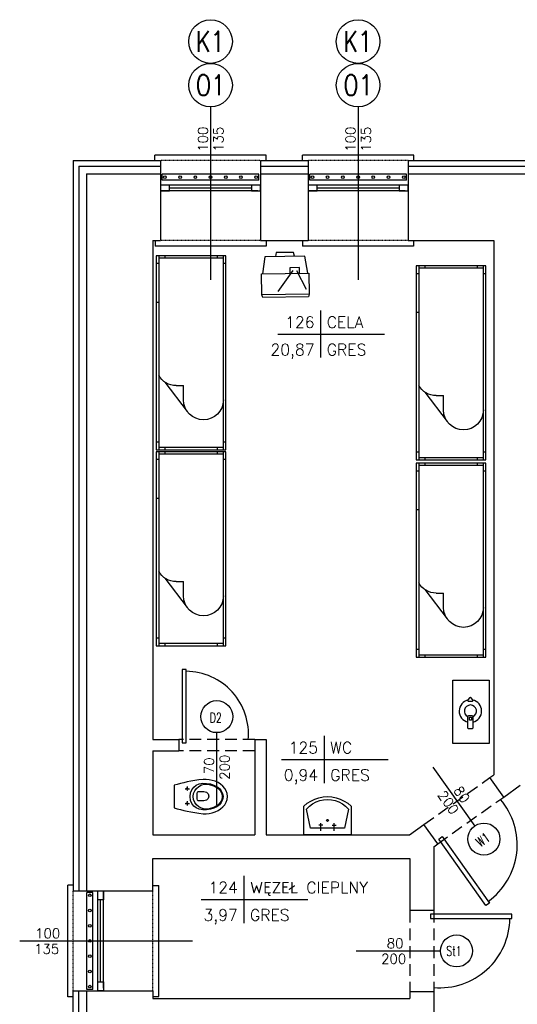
# Model space of a CAD drawing. Header units: millimetres. Extents: x 50026 to 146998, y 1038179 to 1573505.
# Tile 30 of 122: x 58284 to 58806, y 1039944 to 1040978. Entities that reach past the tile are written whole.
import ezdxf
from ezdxf.enums import TextEntityAlignment as Align

# ---------------------------------------------------------------- set-up
doc = ezdxf.new("R2010")
doc.units = ezdxf.units.MM
doc.header["$LTSCALE"] = 0.025
doc.linetypes.add('DASHDOT', pattern=[25.4, 12.7, -6.35, 0, -6.35])
doc.linetypes.add('HIDDEN', pattern=[0.375, 0.25, -0.125])
for name, color, linetype in [('2D-MEBLE', 3, 'Continuous'), ('2D-WYMIARY', 2, 'Continuous'), ('kraty', 5, 'Continuous'), ('ocieplenie', 8, 'Continuous'), ('OKNA OPISY', 7, 'Continuous'), ('OKNO', 2, 'Continuous'), ('opis pomieszczen', 2, 'Continuous'), ('OTWORY', 3, 'Continuous'), ('parapet', 5, 'Continuous'), ('Przybory sanit', 3, 'Continuous'), ('SCIANY', 5, 'Continuous'), ('zA_DRZWI', 7, 'Continuous'), ('zA_DRZWI OPISY', 7, 'Continuous'), ('zA_okna opisy', 7, 'Continuous'), ('ściany', 5, 'Continuous')]:
    doc.layers.add(name, color=color, linetype=linetype)
doc.styles.add('ROMANS', font='romans.shx', dxfattribs={"width": 0.7})
doc.styles.add('STYLE1', font='romans.shx', dxfattribs={"height": 10})
doc.linetypes.add('BATTING', pattern='A,0.00254,-2.54,[134,ltypeshp.shx,S=2.54,R=0,X=-2.54,Y=0],-5.08,[134,ltypeshp.shx,S=2.54,R=180,X=2.54,Y=0],-2.54', length=10.16254)

# ---------------------------------------------------------------- blocks, each defined once
blk = doc.blocks.new('kibel1')
at = {"layer": 'Przybory sanit', "color": 3, "linetype": 'Continuous'}
for points in [[(0, -12), (3.1, -12.8), (6.4, -13.7), (9.9, -14.5), (13.6, -15.4), (17.5, -16.2), (21.5, -16.9), (25.8, -17.5), (30.2, -18), (33.4, -18), (36.6, -17.7), (39.9, -17), (43, -16), (46, -14.6), (48.7, -12.9), (51.1, -10.9), (53.1, -8.6), (54.6, -6), (55.5, -3.1), (55.9, 0), (55.5, 3.1), (54.6, 6), (53.1, 8.6), (51.1, 10.9), (48.7, 12.9), (46, 14.6), (43, 16), (39.9, 17), (36.6, 17.7), (33.4, 18), (30.2, 18), (25.8, 17.5), (21.5, 16.9), (17.5, 16.2), (13.6, 15.4), (9.9, 14.5), (6.4, 13.7), (3.1, 12.8), (0, 12)], [(16.6, -0.1), (17.1, 3.9), (18.4, 7.2), (20.4, 9.9), (23.1, 11.9), (26.2, 13.2), (29.9, 13.9), (33.9, 13.8), (37.9, 13.2), (41.6, 12.1), (44.8, 10.5), (47.4, 8.4), (49.4, 6), (50.7, 3.1), (51.2, -0.1), (50.7, -3.3), (49.4, -6.2), (47.4, -8.6), (44.8, -10.7), (41.6, -12.3), (37.9, -13.4), (33.9, -14), (29.9, -14), (26.2, -13.4), (23.1, -12), (20.4, -10.1), (18.4, -7.4), (17.1, -4.1)], [(50.4, -0.1), (49.8, -3.5), (48.3, -6.4), (45.9, -8.9), (42.8, -10.8), (39.1, -12.2), (35.1, -13.1), (31.6, -13.1), (28.4, -12.3), (25.6, -10.8), (23.2, -8.7), (21.4, -6.1), (20.2, -3.2), (19.8, -0.1), (20.2, 3.1), (21.4, 6), (23.2, 8.6), (25.6, 10.6), (28.4, 12.2), (31.6, 12.9), (35.1, 12.9), (39.1, 12.1), (42.8, 10.7), (45.9, 8.7), (48.3, 6.2), (49.8, 3.3)], [(13.4, 7.5), (13.4, 7.5), (13.4, 7.5), (13.4, 7.5), (13.4, 7.5), (13.3, 7.5), (13.3, 7.5), (13.3, 7.5), (13.3, 7.5), (13.3, 7.5), (13.3, 7.5), (13.3, 7.5), (13.2, 7.5), (13.2, 7.5), (13.2, 7.5), (13.2, 7.5), (13.2, 7.5), (13.2, 7.5), (13.2, 7.5), (13.1, 7.5), (13.1, 7.6), (13.1, 7.6), (13.1, 7.6), (13.1, 7.6), (13.1, 7.6), (13.1, 7.6), (13, 7.6), (13, 7.6), (13, 7.6), (13, 7.6), (13, 7.6), (13, 7.6), (13, 7.6), (13, 7.7), (12.9, 7.7), (12.9, 7.7), (12.9, 7.7), (12.9, 7.7), (12.9, 7.7), (12.9, 7.7), (12.9, 7.7), (12.9, 7.7), (12.9, 7.7), (12.9, 7.8), (12.8, 7.8), (12.8, 7.8), (12.8, 7.8), (12.8, 7.8), (12.8, 7.8), (12.8, 7.8), (12.8, 7.8), (12.8, 7.9), (12.8, 7.9), (12.8, 7.9), (12.8, 7.9), (12.8, 7.9), (12.7, 7.9), (12.7, 7.9), (12.7, 7.9), (12.7, 8), (12.7, 8), (12.7, 8), (12.7, 8), (12.7, 8), (12.7, 8), (12.7, 8), (12.7, 8.1), (12.7, 8.1), (12.7, 8.1), (12.7, 8.1), (12.7, 8.1), (12.7, 8.1), (12.7, 8.1), (12.7, 8.2), (12.7, 8.2), (12.7, 8.2), (12.7, 8.2), (12.7, 8.2), (12.7, 8.2), (12.7, 8.2), (12.7, 8.3), (12.7, 8.3), (12.7, 8.3), (12.7, 8.3), (12.7, 8.3), (12.7, 8.3), (12.7, 8.4), (12.7, 8.4), (12.7, 8.4), (12.7, 8.4), (12.7, 8.4), (12.7, 8.4), (12.7, 8.4), (12.7, 8.5), (12.7, 8.5), (12.7, 8.5), (12.7, 8.5), (12.7, 8.5), (12.7, 8.5), (12.7, 8.5), (12.7, 8.6), (12.8, 8.6), (12.8, 8.6), (12.8, 8.6), (12.8, 8.6), (12.8, 8.6), (12.8, 8.6), (12.8, 8.6), (12.8, 8.7), (12.8, 8.7), (12.8, 8.7), (12.8, 8.7), (12.8, 8.7), (12.8, 8.7), (12.9, 8.7), (12.9, 8.7), (12.9, 8.7), (12.9, 8.8), (12.9, 8.8), (12.9, 8.8), (12.9, 8.8), (12.9, 8.8), (12.9, 8.8), (13, 8.8), (13, 8.8), (13, 8.8), (13, 8.8), (13, 8.9), (13, 8.9), (13, 8.9), (13, 8.9), (13.1, 8.9), (13.1, 8.9), (13.1, 8.9), (13.1, 8.9), (13.1, 8.9), (13.1, 8.9), (13.1, 8.9), (13.1, 8.9), (13.2, 8.9), (13.2, 8.9), (13.2, 8.9), (13.2, 9), (13.2, 9), (13.2, 9), (13.2, 9), (13.3, 9), (13.3, 9), (13.3, 9), (13.3, 9), (13.3, 9), (13.3, 9), (13.4, 9), (13.4, 9), (13.4, 9), (13.4, 9), (13.4, 9), (13.4, 9), (13.4, 9), (13.5, 9), (13.5, 9), (13.5, 9), (13.5, 9), (13.5, 9), (13.5, 9), (13.5, 9), (13.6, 9), (13.6, 9), (13.6, 9), (13.6, 9), (13.6, 9), (13.6, 9), (13.6, 8.9), (13.7, 8.9), (13.7, 8.9), (13.7, 8.9), (13.7, 8.9), (13.7, 8.9), (13.7, 8.9), (13.7, 8.9), (13.8, 8.9), (13.8, 8.9), (13.8, 8.9), (13.8, 8.9), (13.8, 8.9), (13.8, 8.9), (13.8, 8.9), (13.8, 8.8), (13.9, 8.8), (13.9, 8.8), (13.9, 8.8), (13.9, 8.8), (13.9, 8.8), (13.9, 8.8), (13.9, 8.8), (13.9, 8.8), (13.9, 8.8), (14, 8.8), (14, 8.7), (14, 8.7), (14, 8.7), (14, 8.7), (14, 8.7), (14, 8.7), (14, 8.7), (14, 8.7), (14, 8.6), (14, 8.6), (14.1, 8.6), (14.1, 8.6), (14.1, 8.6), (14.1, 8.6), (14.1, 8.6), (14.1, 8.6), (14.1, 8.5), (14.1, 8.5), (14.1, 8.5), (14.1, 8.5), (14.1, 8.5), (14.1, 8.5), (14.1, 8.5), (14.1, 8.4), (14.1, 8.4), (14.1, 8.4), (14.1, 8.4), (14.1, 8.4), (14.1, 8.4), (14.2, 8.4), (14.2, 8.3), (14.2, 8.3), (14.2, 8.3), (14.2, 8.3), (14.2, 8.3), (14.2, 8.3), (14.2, 8.3), (14.2, 8.2), (14.2, 8.2), (14.2, 8.2), (14.2, 8.2), (14.2, 8.2), (14.2, 8.2), (14.2, 8.1), (14.2, 8.1), (14.2, 8.1), (14.1, 8.1), (14.1, 8.1), (14.1, 8.1), (14.1, 8.1), (14.1, 8), (14.1, 8), (14.1, 8), (14.1, 8), (14.1, 8), (14.1, 8), (14.1, 8), (14.1, 7.9), (14.1, 7.9), (14.1, 7.9), (14.1, 7.9), (14.1, 7.9), (14.1, 7.9), (14.1, 7.9), (14.1, 7.9), (14, 7.8), (14, 7.8), (14, 7.8), (14, 7.8), (14, 7.8), (14, 7.8), (14, 7.8), (14, 7.8), (14, 7.7), (14, 7.7), (14, 7.7), (13.9, 7.7), (13.9, 7.7), (13.9, 7.7), (13.9, 7.7), (13.9, 7.7), (13.9, 7.7), (13.9, 7.7), (13.9, 7.6), (13.9, 7.6), (13.8, 7.6), (13.8, 7.6), (13.8, 7.6), (13.8, 7.6), (13.8, 7.6), (13.8, 7.6), (13.8, 7.6), (13.8, 7.6), (13.7, 7.6), (13.7, 7.6), (13.7, 7.6), (13.7, 7.5), (13.7, 7.5), (13.7, 7.5), (13.7, 7.5), (13.6, 7.5), (13.6, 7.5), (13.6, 7.5), (13.6, 7.5), (13.6, 7.5), (13.6, 7.5), (13.6, 7.5), (13.5, 7.5), (13.5, 7.5), (13.5, 7.5), (13.5, 7.5), (13.5, 7.5), (13.5, 7.5), (13.4, 7.5), (13.4, 7.5), (13.4, 7.5)], [(23.9, 0.6), (23.9, 3.3), (24.3, 4.7), (25.2, 5.2), (26, 5.3), (31.2, 5.4), (33.7, 4.6), (35.5, 2.7), (36.2, 0.4), (35.5, -1.9), (33.7, -3.8), (31.2, -4.6), (26, -4.6), (25.2, -4.4), (24.3, -3.9), (23.9, -2.5)], [(13.4, -8), (13.4, -8), (13.4, -8), (13.4, -8), (13.4, -8), (13.3, -8), (13.3, -8), (13.3, -8), (13.3, -7.9), (13.3, -7.9), (13.3, -7.9), (13.3, -7.9), (13.2, -7.9), (13.2, -7.9), (13.2, -7.9), (13.2, -7.9), (13.2, -7.9), (13.2, -7.9), (13.2, -7.9), (13.1, -7.9), (13.1, -7.9), (13.1, -7.9), (13.1, -7.9), (13.1, -7.9), (13.1, -7.9), (13.1, -7.9), (13, -7.9), (13, -7.9), (13, -7.8), (13, -7.8), (13, -7.8), (13, -7.8), (13, -7.8), (13, -7.8), (12.9, -7.8), (12.9, -7.8), (12.9, -7.8), (12.9, -7.8), (12.9, -7.8), (12.9, -7.7), (12.9, -7.7), (12.9, -7.7), (12.9, -7.7), (12.9, -7.7), (12.8, -7.7), (12.8, -7.7), (12.8, -7.7), (12.8, -7.7), (12.8, -7.6), (12.8, -7.6), (12.8, -7.6), (12.8, -7.6), (12.8, -7.6), (12.8, -7.6), (12.8, -7.6), (12.8, -7.6), (12.7, -7.5), (12.7, -7.5), (12.7, -7.5), (12.7, -7.5), (12.7, -7.5), (12.7, -7.5), (12.7, -7.5), (12.7, -7.4), (12.7, -7.4), (12.7, -7.4), (12.7, -7.4), (12.7, -7.4), (12.7, -7.4), (12.7, -7.4), (12.7, -7.3), (12.7, -7.3), (12.7, -7.3), (12.7, -7.3), (12.7, -7.3), (12.7, -7.3), (12.7, -7.2), (12.7, -7.2), (12.7, -7.2), (12.7, -7.2), (12.7, -7.2), (12.7, -7.2), (12.7, -7.2), (12.7, -7.1), (12.7, -7.1), (12.7, -7.1), (12.7, -7.1), (12.7, -7.1), (12.7, -7.1), (12.7, -7.1), (12.7, -7), (12.7, -7), (12.7, -7), (12.7, -7), (12.7, -7), (12.7, -7), (12.7, -7), (12.7, -6.9), (12.7, -6.9), (12.7, -6.9), (12.7, -6.9), (12.8, -6.9), (12.8, -6.9), (12.8, -6.9), (12.8, -6.8), (12.8, -6.8), (12.8, -6.8), (12.8, -6.8), (12.8, -6.8), (12.8, -6.8), (12.8, -6.8), (12.8, -6.8), (12.8, -6.7), (12.8, -6.7), (12.9, -6.7), (12.9, -6.7), (12.9, -6.7), (12.9, -6.7), (12.9, -6.7), (12.9, -6.7), (12.9, -6.7), (12.9, -6.7), (12.9, -6.6), (13, -6.6), (13, -6.6), (13, -6.6), (13, -6.6), (13, -6.6), (13, -6.6), (13, -6.6), (13, -6.6), (13.1, -6.6), (13.1, -6.6), (13.1, -6.6), (13.1, -6.5), (13.1, -6.5), (13.1, -6.5), (13.1, -6.5), (13.1, -6.5), (13.2, -6.5), (13.2, -6.5), (13.2, -6.5), (13.2, -6.5), (13.2, -6.5), (13.2, -6.5), (13.2, -6.5), (13.3, -6.5), (13.3, -6.5), (13.3, -6.5), (13.3, -6.5), (13.3, -6.5), (13.3, -6.5), (13.4, -6.5), (13.4, -6.5), (13.4, -6.5), (13.4, -6.5), (13.4, -6.5), (13.4, -6.5), (13.4, -6.5), (13.5, -6.5), (13.5, -6.5), (13.5, -6.5), (13.5, -6.5), (13.5, -6.5), (13.5, -6.5), (13.5, -6.5), (13.6, -6.5), (13.6, -6.5), (13.6, -6.5), (13.6, -6.5), (13.6, -6.5), (13.6, -6.5), (13.6, -6.5), (13.7, -6.5), (13.7, -6.5), (13.7, -6.5), (13.7, -6.5), (13.7, -6.5), (13.7, -6.5), (13.7, -6.5), (13.8, -6.6), (13.8, -6.6), (13.8, -6.6), (13.8, -6.6), (13.8, -6.6), (13.8, -6.6), (13.8, -6.6), (13.8, -6.6), (13.9, -6.6), (13.9, -6.6), (13.9, -6.6), (13.9, -6.6), (13.9, -6.7), (13.9, -6.7), (13.9, -6.7), (13.9, -6.7), (13.9, -6.7), (14, -6.7), (14, -6.7), (14, -6.7), (14, -6.7), (14, -6.7), (14, -6.8), (14, -6.8), (14, -6.8), (14, -6.8), (14, -6.8), (14, -6.8), (14.1, -6.8), (14.1, -6.8), (14.1, -6.9), (14.1, -6.9), (14.1, -6.9), (14.1, -6.9), (14.1, -6.9), (14.1, -6.9), (14.1, -6.9), (14.1, -7), (14.1, -7), (14.1, -7), (14.1, -7), (14.1, -7), (14.1, -7), (14.1, -7), (14.1, -7.1), (14.1, -7.1), (14.1, -7.1), (14.2, -7.1), (14.2, -7.1), (14.2, -7.1), (14.2, -7.1), (14.2, -7.2), (14.2, -7.2), (14.2, -7.2), (14.2, -7.2), (14.2, -7.2), (14.2, -7.2), (14.2, -7.2), (14.2, -7.3), (14.2, -7.3), (14.2, -7.3), (14.2, -7.3), (14.2, -7.3), (14.2, -7.3), (14.1, -7.4), (14.1, -7.4), (14.1, -7.4), (14.1, -7.4), (14.1, -7.4), (14.1, -7.4), (14.1, -7.4), (14.1, -7.5), (14.1, -7.5), (14.1, -7.5), (14.1, -7.5), (14.1, -7.5), (14.1, -7.5), (14.1, -7.5), (14.1, -7.5), (14.1, -7.6), (14.1, -7.6), (14.1, -7.6), (14.1, -7.6), (14, -7.6), (14, -7.6), (14, -7.6), (14, -7.7), (14, -7.7), (14, -7.7), (14, -7.7), (14, -7.7), (14, -7.7), (14, -7.7), (14, -7.7), (13.9, -7.7), (13.9, -7.8), (13.9, -7.8), (13.9, -7.8), (13.9, -7.8), (13.9, -7.8), (13.9, -7.8), (13.9, -7.8), (13.9, -7.8), (13.8, -7.8), (13.8, -7.8), (13.8, -7.8), (13.8, -7.9), (13.8, -7.9), (13.8, -7.9), (13.8, -7.9), (13.8, -7.9), (13.7, -7.9), (13.7, -7.9), (13.7, -7.9), (13.7, -7.9), (13.7, -7.9), (13.7, -7.9), (13.7, -7.9), (13.6, -7.9), (13.6, -7.9), (13.6, -7.9), (13.6, -7.9), (13.6, -7.9), (13.6, -7.9), (13.6, -7.9), (13.5, -7.9), (13.5, -8), (13.5, -8), (13.5, -8), (13.5, -8), (13.5, -8), (13.4, -8), (13.4, -8), (13.4, -8)]]:
    blk.add_lwpolyline(points, close=True, dxfattribs=at)
at = {"layer": 'Przybory sanit', "color": 3, "linetype": 'DASHDOT'}
for points in [[(13.4, 10.5), (13.4, 6)], [(11.3, 8.2), (15.9, 8.2)], [(11.3, -7.2), (15.9, -7.2)], [(13.4, -5), (13.4, -9.5)]]:
    blk.add_lwpolyline(points, dxfattribs=at)
at = {"layer": 'Przybory sanit', "color": 3, "linetype": 'Continuous'}
for points in [[(13.4, 7.5), (13.4, 7.5)], [(13.4, -8), (13.4, -8)]]:
    blk.add_lwpolyline(points, dxfattribs=at)
blk = doc.blocks.new('UMYW')
at = {"layer": 'Przybory sanit'}
for points in [[(0, 23.1, 0), (0, 23.1, 0), (0, 23.1, 0), (0, 23.1, 0), (0, 23.1, 0), (0, 23.1, 0), (0, 23.1, 0), (0, 23.1, 0), (0, 23.1, 0), (0, 23.1, 0), (0, 23.1, 0), (0, 23.1, 0), (0, 23.1, 0), (0, 23.1, 0), (0, 23.1, 0), (0, 23.1, 0), (0, 23.1, 0), (0, 23.1, 0), (0, 23.1, 0), (0, -26.9, 0), (30, -26.9, 0)], [(30, 23.1, 0), (0, 23.1, 0)], [(30, -26.9, 0), (33, -23.4, 0), (35.4, -19.5, 0), (37.4, -15.4, 0), (38.8, -11, 0), (39.7, -6.5, 0), (40, -1.9, 0), (39.7, 2.6, 0), (38.8, 7.2, 0), (37.4, 11.5, 0), (35.4, 15.7, 0), (33, 19.5, 0), (30, 23.1, 0)], [(27, 20.1, 0), (7, 16.1, 0)], [(7, 16.1, 0), (7, -19.9, 0), (27, -23.9, 0)], [(27, -23.9, 0), (29.9, -21, 0), (32.4, -17.7, 0), (34.4, -14, 0), (35.8, -10.1, 0), (36.7, -6.1, 0), (37, -1.9, 0), (36.7, 2.2, 0), (35.8, 6.3, 0), (34.4, 10.1, 0), (32.4, 13.8, 0), (29.9, 17.1, 0), (27, 20.1, 0)], [(4, 5.1, 0), (12, 5.1, 0)], [(10, 3.1, 0), (10, 7.1, 0)], [(4, -8.9, 0), (12, -8.9, 0)], [(10, -6.9, 0), (10, -10.9, 0)], [(16, -1.9, 0), (15.9, -1.4, 0), (15.5, -1.1, 0), (15, -0.9, 0), (14.5, -1.1, 0), (14.1, -1.4, 0), (14, -1.9, 0), (14.1, -2.4, 0), (14.5, -2.8, 0), (15, -2.9, 0), (15.5, -2.8, 0), (15.9, -2.4, 0), (16, -1.9, 0), (16, -1.9, 0)]]:
    blk.add_polyline3d(points, dxfattribs=at)
blk = doc.blocks.new('tabela-pow')
at = {"layer": '2D-WYMIARY', "ltscale": 10}
for p, q in [((0, 24.8), (0, -24.8)), ((-44.8, 0), (67.2, 0))]:
    blk.add_line(p, q, dxfattribs=at)
at = {"layer": '2D-WYMIARY', "ltscale": 10, "style": 'STYLE1', "width": 0.7}
for tag, p in [('NR', (-6.4, 6.4)), ('POW', (-6.4, -22.4))]:
    blk.add_attdef(tag, text='', height=16, rotation=360, dxfattribs=at).set_placement(p, align=Align.RIGHT)
for tag, p in [('NAZWA', (6.4, 6.4)), ('POSADZKA', (6.4, -22.4))]:
    blk.add_attdef(tag, p, '', height=16, rotation=360, dxfattribs=at)
blk = doc.blocks.new('łóżko')
at = {"layer": '2D-MEBLE', "color": 3}
for p, q in [((-113.91, 41.23), (81.09, 41.23)), ((-113.91, -28.77), (-113.91, 41.23)), ((-105.91, 38.73), (-105.91, 41.23)), ((73.09, 41.23), (73.09, 38.73)), ((81.09, 41.23), (81.09, -28.77)), ((-113.91, 38.73), (81.09, 38.73)), ((-113.91, 32.73), (-111.41, 32.73)), ((-111.41, -26.27), (-111.41, 38.73)), ((78.59, 38.73), (78.59, -26.27)), ((78.59, 32.73), (81.09, 32.73)), ((-63.84, -1.27), (-49.4, -1.27)), ((-49.4, -8.77), (-49.4, -1.27)), ((-111.41, -20.27), (-113.91, -20.27)), ((81.09, -26.27), (-113.91, -26.27)), ((81.09, -28.77), (-113.91, -28.77)), ((-105.91, -28.77), (-105.91, -26.27)), ((34.09, -26.27), (34.09, -28.77)), ((73.09, -26.27), (73.09, -28.77)), ((81.09, -20.27), (78.59, -20.27))]:
    blk.add_line(p, q, dxfattribs=at)
at = {"layer": '2D-MEBLE', "color": 3, "linetype": 'Continuous'}
blk.add_line((-45.87, -20.12), (-75.41, 2.41), dxfattribs=at)
for centre, start, end in [((-63.84, 18.73), 90, 270), ((-29.4, -8.77), 180, 241.04498)]:
    blk.add_arc(centre, 20, start, end, dxfattribs=at)
blk = doc.blocks.new('tv')
at = {"layer": '2D-MEBLE', "color": 3, "ltscale": 10}
for p, q in [((-11.5, 22.2), (-31, 12.1)), ((11.5, -22.2), (-11.5, 22.2)), ((-11, 21.3), (6.3, 26.9)), ((6.3, 26.9), (25.6, -10.4)), ((-31, 12.1), (-33.2, 9.8)), ((-31, 12.1), (-8, -32.3)), ((-2.9, 12), (-25.2, 11.7)), ((-6.9, 13.3), (-1.6, 16.1)), ((-1.6, 16.1), (3, 7.2)), ((11.4, 17.2), (15.4, 18.1)), ((15.4, 18.1), (23.7, 2.1)), ((-33.2, 9.8), (-11.2, -32.8)), ((-1, 8.5), (-13.2, -15.8)), ((3, 7.2), (-2.3, 4.4)), ((23.7, 2.1), (20.6, -0.6)), ((25.6, -10.4), (11, -21.3)), ((-8, -32.3), (11.5, -22.2)), ((-11.2, -32.8), (-8, -32.3))]:
    blk.add_line(p, q, dxfattribs=at)
blk = doc.blocks.new('czajnik')
at = {"layer": 'ściany', "color": 3, "ltscale": 50}
for points in [[(-13.4, 0.9), (-11.1, 2.6, -0.414214), (-10.1, 1.6), (-10.1, -1.6, -0.414214), (-11.1, -2.6), (-13.4, -1, -0.414214), (-14.4, 0), (-14.4, -0.1, -0.414214)], [(5.8, 2.6), (17.6, 2.6, -0.414214), (18.6, 1.6), (18.6, -1.6, -0.414214), (17.6, -2.6), (5.8, -2.6, -0.414214), (4.8, -1.6), (4.8, 1.6, -0.414214)], [(6.6, 1.1), (9.2, 1.1, -0.414214), (9.5, 0.8), (9.5, -0.8, -0.414214), (9.2, -1.1), (6.6, -1.1, -0.414214), (6.3, -0.8), (6.3, 0.8, -0.414214)]]:
    blk.add_lwpolyline(points, format="xyb", close=True, dxfattribs=at)
for radius, start, end in [(11.8, 12.6187, 169.113), (6.39, 23.744, 336.256), (11.8, 190.9971, 347.3813)]:
    blk.add_arc((0, 0), radius, start, end, dxfattribs=at)

msp = doc.modelspace()

# ---------------------------------------------------------------- linework, layer by layer
at = {"layer": 'kraty', "color": 7}
for p, q in [((58534.94085, 1040815.66891), (58433.30859, 1040815.66891)), ((58433.30859, 1040809.26891), (58433.30859, 1040815.66891)), ((58534.94085, 1040809.26891), (58433.30859, 1040809.26891)), ((58534.94085, 1040809.26891), (58534.94085, 1040815.66891)), ((58689.94085, 1040815.66891), (58588.30859, 1040815.66891)), ((58588.30859, 1040809.26891), (58588.30859, 1040815.66891)), ((58689.94085, 1040809.26891), (58588.30859, 1040809.26891)), ((58689.94085, 1040809.26891), (58689.94085, 1040815.66891)), ((58353.98497, 1039959.71303), (58353.98497, 1040061.34529)), ((58360.38497, 1040061.34529), (58353.98497, 1040061.34529)), ((58360.38497, 1039959.71303), (58360.38497, 1040061.34529)), ((58360.38497, 1039959.71303), (58353.98497, 1039959.71303))]:
    msp.add_line(p, q, dxfattribs=at)
for centre in [(58436.16239, 1040812.46891), (58452.14983, 1040812.46891), (58468.13728, 1040812.46891), (58484.12472, 1040812.46891), (58500.11216, 1040812.46891), (58516.0996, 1040812.46891), (58532.08705, 1040812.46891), (58591.16239, 1040812.46891), (58607.14983, 1040812.46891), (58623.13728, 1040812.46891), (58639.12472, 1040812.46891), (58655.11216, 1040812.46891), (58671.0996, 1040812.46891), (58687.08705, 1040812.46891), (58357.18497, 1040058.49149), (58357.18497, 1040042.50404), (58357.18497, 1040026.5166), (58357.18497, 1040010.52916), (58357.18497, 1039994.54172), (58357.18497, 1039978.55427), (58357.18497, 1039962.56683)]:
    msp.add_circle(centre, 1.39158, dxfattribs=at)
at = {"layer": 'ocieplenie', "linetype": 'BATTING', "ltscale": 20}
for p, q in [((58345.62472, 1040824.02916), (58431.62472, 1040824.02916)), ((58345.62472, 1040824.02916), (58345.62472, 1040063.02916)), ((58536.62472, 1040824.02916), (58586.62472, 1040824.02916)), ((58691.62472, 1040824.02916), (58944.62472, 1040824.02916)), ((58345.62472, 1039858.02916), (58345.62472, 1039958.02916))]:
    msp.add_line(p, q, dxfattribs=at)
at = {"layer": 'OKNA OPISY'}
for p, q in [((58484.12472, 1040886.09726), (58484.12472, 1040704.49642)), ((58639.12472, 1040886.09726), (58639.12472, 1040704.49642)), ((58283.55662, 1040010.52916), (58465.15746, 1040010.52916))]:
    msp.add_line(p, q, dxfattribs=at)
at = {"layer": 'OKNO', "color": 1}
for p, q in [((58533.65483, 1040804.02916), (58431.62472, 1040804.02916)), ((58533.65483, 1040798.02916), (58431.62472, 1040798.02916)), ((58527.14458, 1040801.02916), (58441.10486, 1040801.02916)), ((58688.65483, 1040804.02916), (58586.62472, 1040804.02916)), ((58688.65483, 1040798.02916), (58586.62472, 1040798.02916)), ((58682.14458, 1040801.02916), (58596.10486, 1040801.02916)), ((58365.62472, 1039960.99905), (58365.62472, 1040063.02916)), ((58371.62472, 1039960.99905), (58371.62472, 1040063.02916)), ((58368.62472, 1039967.5093), (58368.62472, 1040053.54902))]:
    msp.add_line(p, q, dxfattribs=at)
at = {"layer": 'OKNO', "color": 2}
for points in [[(58431.62472, 1040804.02916), (58431.62472, 1040798.02916), (58441.10486, 1040798.02916), (58441.10486, 1040804.02916)], [(58527.14458, 1040804.02916), (58527.14458, 1040798.02916), (58536.62472, 1040798.02916), (58536.62472, 1040804.02916)], [(58586.62472, 1040804.02916), (58586.62472, 1040798.02916), (58596.10486, 1040798.02916), (58596.10486, 1040804.02916)], [(58682.14458, 1040804.02916), (58682.14458, 1040798.02916), (58691.62472, 1040798.02916), (58691.62472, 1040804.02916)], [(58365.62472, 1040063.02916), (58371.62472, 1040063.02916), (58371.62472, 1040053.54902), (58365.62472, 1040053.54902)], [(58365.62472, 1039967.5093), (58371.62472, 1039967.5093), (58371.62472, 1039958.02916), (58365.62472, 1039958.02916)]]:
    msp.add_lwpolyline(points, close=True, dxfattribs=at)
at = {"layer": 'OTWORY', "color": 7, "linetype": 'HIDDEN'}
for p, q in [((58536.62472, 1040830.02916), (58431.62472, 1040830.02916)), ((58691.62472, 1040830.02916), (58586.62472, 1040830.02916)), ((58536.62472, 1040746.02916), (58431.62472, 1040746.02916)), ((58691.62472, 1040746.02916), (58586.62472, 1040746.02916)), ((58339.62472, 1039958.02916), (58339.62472, 1040063.02916)), ((58423.62472, 1039958.02916), (58423.62472, 1040063.02916))]:
    msp.add_line(p, q, dxfattribs=at)
at = {"layer": 'parapet', "color": 2}
for p, q in [((58425.62472, 1040830.02916), (58425.62472, 1040835.52142)), ((58542.62472, 1040835.52142), (58425.62472, 1040835.52142)), ((58542.62472, 1040830.02916), (58542.62472, 1040835.52142)), ((58580.62472, 1040830.02916), (58580.62472, 1040835.52142)), ((58697.62472, 1040835.52142), (58580.62472, 1040835.52142)), ((58697.62472, 1040830.02916), (58697.62472, 1040835.52142)), ((58425.83113, 1040746.02916), (58425.83113, 1040739.82764)), ((58542.41831, 1040746.02916), (58542.41831, 1040739.82764)), ((58580.83113, 1040746.02916), (58580.83113, 1040739.82764)), ((58697.41831, 1040746.02916), (58697.41831, 1040739.82764)), ((58542.41831, 1040739.82764), (58425.83113, 1040739.82764)), ((58697.41831, 1040739.82764), (58580.83113, 1040739.82764)), ((58339.62472, 1040069.02916), (58334.13245, 1040069.02916)), ((58334.13245, 1039952.02916), (58334.13245, 1040069.02916)), ((58423.62472, 1040068.82275), (58429.82623, 1040068.82275)), ((58429.82623, 1039952.23557), (58429.82623, 1040068.82275)), ((58339.62472, 1039952.02916), (58334.13245, 1039952.02916)), ((58423.62472, 1039952.23557), (58429.82623, 1039952.23557))]:
    msp.add_line(p, q, dxfattribs=at)
at = {"layer": 'SCIANY', "color": 1, "linetype": 'HIDDEN', "ltscale": 2000}
for p, q in [((58530.62472, 1040222.02916), (58450.62472, 1040222.02916)), ((58530.62472, 1040210.02916), (58450.62472, 1040210.02916)), ((58708.37077, 1040132.9042), (58777.71787, 1040182.05682)), ((58722.82742, 1040112.508), (58792.17452, 1040161.66061)), ((58693.62472, 1040042.52916), (58693.62472, 1039957.52916)), ((58718.62472, 1040042.52916), (58718.62472, 1039957.52916))]:
    msp.add_line(p, q, dxfattribs=at)
at = {"layer": 'zA_DRZWI', "color": 2, "linetype": 'Continuous'}
for points in [[(58454.46292, 1040218.57729), (58458.46185, 1040218.57729), (58458.46185, 1040295.70227), (58454.46292, 1040295.70227)], [(58723.96271, 1040117.5437), (58727.58774, 1040120.11308), (58777.14191, 1040050.19944), (58773.51689, 1040047.63005)], [(58715.17285, 1040038.69096), (58715.17285, 1040034.2477), (58800.86727, 1040034.2477), (58800.86727, 1040038.69096)]]:
    msp.add_lwpolyline(points, close=True, dxfattribs=at)
at = {"layer": 'zA_DRZWI', "color": 1, "linetype": 'Continuous', "ltscale": 15}
for centre, radius, start, end in [((58457.99946, 1040227.63927), 65.98759, 354.82208271, 89.59851272), ((58732.99106, 1040111.60132), 73.31954, 305.73016628, 40.50659629), ((58725.24172, 1040034.76147), 73.31954, 264.82208271, 359.59851272)]:
    msp.add_arc(centre, radius, start, end, dxfattribs=at)
at = {"layer": 'zA_DRZWI OPISY', "color": 7, "linetype": 'Continuous'}
for p, q in [((58490.62472, 1040153.47019), (58490.62472, 1040229.21904)), ((58717.85565, 1040193.01801), (58761.65863, 1040131.21845)), ((58637.06575, 1040000.02916), (58725.8146, 1040000.02916))]:
    msp.add_line(p, q, dxfattribs=at)
at = {"layer": 'zA_DRZWI OPISY', "color": 7}
for centre in [(58490.62472, 1040246.02592), (58771.37748, 1040117.50659), (58742.62148, 1040000.02916)]:
    msp.add_circle(centre, 16.80688, dxfattribs=at)
at = {"layer": 'zA_okna opisy', "color": 7, "linetype": 'Continuous'}
for centre in [(58484.12472, 1040954.83281), (58639.12472, 1040954.83281), (58484.12472, 1040909.00911), (58639.12472, 1040909.00911)]:
    msp.add_circle(centre, 22.91185, dxfattribs=at)
at = {"layer": 'ściany'}
for p, q in [((58339.62472, 1040830.02916), (58431.62472, 1040830.02916)), ((58339.62472, 1040830.02916), (58339.62472, 1040063.02916)), ((58431.62472, 1040830.02916), (58431.62472, 1040746.02916)), ((58536.62472, 1040830.02916), (58586.62472, 1040830.02916)), ((58536.62472, 1040830.02916), (58536.62472, 1040746.02916)), ((58586.62472, 1040830.02916), (58586.62472, 1040746.02916)), ((58586.62472, 1040830.02916), (58586.62472, 1040746.02916)), ((58691.62472, 1040830.02916), (58691.62472, 1040746.02916)), ((58691.62472, 1040830.02916), (58944.62472, 1040830.02916)), ((58353.62472, 1040816.02916), (58431.62472, 1040816.02916)), ((58353.62472, 1040816.02916), (58353.62472, 1040063.02916)), ((58536.62472, 1040816.02916), (58586.62472, 1040816.02916)), ((58691.62472, 1040816.02916), (58944.62472, 1040816.02916)), ((58423.62472, 1040746.02916), (58423.62472, 1040222.02916)), ((58423.62472, 1040746.02916), (58431.62472, 1040746.02916)), ((58536.62472, 1040746.02916), (58586.62472, 1040746.02916)), ((58691.62472, 1040746.02916), (58781.62472, 1040746.02916)), ((58781.62472, 1040746.02916), (58781.62472, 1040184.82596)), ((58423.62472, 1040222.02916), (58450.62472, 1040222.02916)), ((58450.62472, 1040222.02916), (58450.62472, 1040210.02916)), ((58530.62472, 1040222.02916), (58530.62472, 1040122.02916)), ((58530.62472, 1040222.02916), (58542.62472, 1040222.02916)), ((58542.62472, 1040222.02916), (58542.62472, 1040122.02916)), ((58423.62472, 1040210.02916), (58423.62472, 1040122.02916)), ((58423.62472, 1040210.02916), (58450.62472, 1040210.02916)), ((58777.71787, 1040182.05682), (58781.62472, 1040184.82596)), ((58792.17452, 1040161.66061), (58777.71787, 1040182.05682)), ((58792.17452, 1040161.66061), (58809.62472, 1040174.02916)), ((58693.02768, 1040122.02916), (58708.37077, 1040132.9042)), ((58722.82742, 1040112.508), (58708.37077, 1040132.9042)), ((58423.62472, 1040122.02916), (58530.62472, 1040122.02916)), ((58542.62472, 1040122.02916), (58693.02768, 1040122.02916)), ((58718.62472, 1040109.52916), (58722.82742, 1040112.508)), ((58718.62472, 1040109.52916), (58718.62472, 1040042.52916)), ((58423.62472, 1040097.02916), (58693.62472, 1040097.02916)), ((58423.62472, 1040063.02916), (58423.62472, 1040097.02916)), ((58693.62472, 1040097.02916), (58693.62472, 1040042.52916)), ((58339.62472, 1040063.02916), (58423.62472, 1040063.02916)), ((58718.62472, 1040042.52916), (58693.62472, 1040042.52916)), ((58339.62472, 1039858.02916), (58339.62472, 1039958.02916)), ((58339.62472, 1039958.02916), (58423.62472, 1039958.02916)), ((58353.62472, 1039958.02916), (58353.62472, 1039858.02916)), ((58423.62472, 1039958.02916), (58423.62472, 1039950.02916)), ((58423.62472, 1039950.02916), (58693.62472, 1039950.02916)), ((58693.62472, 1039957.52916), (58718.62472, 1039957.52916)), ((58693.62472, 1039957.52916), (58693.62472, 1039950.02916)), ((58718.62472, 1039957.52916), (58718.62472, 1039910.52916))]:
    msp.add_line(p, q, dxfattribs=at)
at = {"layer": 'ściany', "color": 7}
for p, q in [((58423.62472, 1040746.02916), (58431.62472, 1040746.02916)), ((58536.62472, 1040746.02916), (58586.62472, 1040746.02916))]:
    msp.add_line(p, q, dxfattribs=at)
at = {"layer": 'ściany', "color": 3, "ltscale": 50}
msp.add_lwpolyline([(58776.83058, 1040284.16934), (58776.83058, 1040217.94537), (58738.589, 1040217.94537), (58738.589, 1040284.16934)], close=True, dxfattribs=at)

# ---------------------------------------------------------------- block references
at = {"layer": 'opis pomieszczen', "color": 2, "linetype": 'Continuous'}
ref = msp.add_blockref('tabela-pow', (58599.7838, 1040647.74394), dxfattribs=at)
ref.add_attrib('NAZWA', 'CELA', (58606.1838, 1040654.14394), dxfattribs={"layer": '2D-WYMIARY', "ltscale": 10, "height": 12, "rotation": 360, "style": 'ROMANS'})
ref.add_attrib('POSADZKA', 'GRES', (58606.1838, 1040625.34394), dxfattribs={"layer": '2D-WYMIARY', "ltscale": 10, "height": 12, "rotation": 360, "style": 'ROMANS'})
ref.add_attrib('NR', '126', dxfattribs={"layer": '2D-WYMIARY', "ltscale": 10, "height": 12, "rotation": 360, "style": 'ROMANS'}).set_placement((58593.3838, 1040654.14394), align=Align.RIGHT)
ref.add_attrib('POW', '20,87', dxfattribs={"layer": '2D-WYMIARY', "ltscale": 10, "height": 12, "rotation": 360, "style": 'ROMANS'}).set_placement((58593.3838, 1040625.34394), align=Align.RIGHT)
ref = msp.add_blockref('tabela-pow', (58603.45699, 1040201.10854), dxfattribs=at)
ref.add_attrib('NAZWA', 'WC', (58609.85699, 1040207.50854), dxfattribs={"layer": '2D-WYMIARY', "ltscale": 10, "height": 12, "rotation": 360, "style": 'ROMANS'})
ref.add_attrib('POSADZKA', 'GRES', (58609.85699, 1040178.70854), dxfattribs={"layer": '2D-WYMIARY', "ltscale": 10, "height": 12, "rotation": 360, "style": 'ROMANS'})
ref.add_attrib('NR', '125', dxfattribs={"layer": '2D-WYMIARY', "ltscale": 10, "height": 12, "rotation": 360, "style": 'ROMANS'}).set_placement((58597.05699, 1040207.50854), align=Align.RIGHT)
ref.add_attrib('POW', '0,94', dxfattribs={"layer": '2D-WYMIARY', "ltscale": 10, "height": 12, "rotation": 360, "style": 'ROMANS'}).set_placement((58597.05699, 1040178.70854), align=Align.RIGHT)
ref = msp.add_blockref('tabela-pow', (58519.14057, 1040054.14525), dxfattribs=at)
ref.add_attrib('NAZWA', 'WĘZEŁ CIEPLNY', (58525.54057, 1040060.54525), dxfattribs={"layer": '2D-WYMIARY', "ltscale": 10, "height": 12, "rotation": 360, "style": 'ROMANS'})
ref.add_attrib('POSADZKA', 'GRES', (58525.54057, 1040031.74525), dxfattribs={"layer": '2D-WYMIARY', "ltscale": 10, "height": 12, "rotation": 360, "style": 'ROMANS'})
ref.add_attrib('NR', '124', dxfattribs={"layer": '2D-WYMIARY', "ltscale": 10, "height": 12, "rotation": 360, "style": 'ROMANS'}).set_placement((58512.74057, 1040060.54525), align=Align.RIGHT)
ref.add_attrib('POW', '3,97', dxfattribs={"layer": '2D-WYMIARY', "ltscale": 10, "height": 12, "rotation": 360, "style": 'ROMANS'}).set_placement((58512.74057, 1040031.74525), align=Align.RIGHT)
at = {"layer": 'Przybory sanit'}
msp.add_blockref('kibel1', (58446.03643, 1040162.16398), dxfattribs=at)
at = {"layer": 'Przybory sanit', "color": 2, "linetype": 'Continuous', "xscale": -1, "rotation": 270}
msp.add_blockref('UMYW', (58608.93187, 1040122.02916), dxfattribs=at)
at = {"layer": 'ściany', "color": 2, "xscale": -1, "rotation": 298.2699766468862}
msp.add_blockref('tv', (58562.51715, 1040711.32678), dxfattribs=at)
at = {"layer": 'ściany', "color": 2, "xscale": -1.04500000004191, "yscale": 1.04500000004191, "zscale": 1.045, "rotation": 270}
for p in [(58457.09528, 1040645.23076), (58730.31663, 1040634.69362), (58457.09528, 1040439.46091), (58730.31663, 1040427.41041)]:
    msp.add_blockref('łóżko', p, dxfattribs=at)
at = {"layer": 'ściany', "color": 2, "rotation": 270}
msp.add_blockref('czajnik', (58757.1601, 1040251.88024), dxfattribs=at)

# ---------------------------------------------------------------- texts
at = {"layer": 'zA_DRZWI OPISY', "color": 7, "style": 'ROMANS', "width": 0.7}
for s, p in [('D2', (58483.28126, 1040239.79166)), ('St1', (58731.8885, 1039994.90412))]:
    msp.add_text(s, height=10.258067, dxfattribs=at).set_placement(p)
at = {"layer": 'zA_DRZWI OPISY', "color": 7, "style": 'ROMANS'}
for s, rotation, p in [('70', 90, (58487.72697, 1040185.66103)), ('200', 90, (58504.05207, 1040179.74061)), ('200', 305.328679, (58722.09225, 1040163.82076)), ('80', 305.328679, (58738.83464, 1040168.43085))]:
    msp.add_text(s, height=10.258067, rotation=rotation, dxfattribs=at).set_placement(p)
at = {"layer": 'zA_DRZWI OPISY', "color": 7, "style": 'ROMANS', "width": 0.7}
msp.add_text('W1', height=10.258067, rotation=35.328679, dxfattribs=at).set_placement((58767.73532, 1040108.64321))
at = {"layer": 'zA_DRZWI OPISY', "color": 7, "style": 'ROMANS'}
for s, p in [('80', (58669.25659, 1040002.92691)), ('200', (58663.33617, 1039986.60181))]:
    msp.add_text(s, height=10.258067, dxfattribs=at).set_placement(p)
at = {"layer": 'zA_okna opisy', "color": 2, "style": 'ROMANS', "width": 0.8}
for s, p in [('K1', (58468.54647, 1040944.16616)), ('K1', (58623.54647, 1040944.16616)), ('O1', (58468.54647, 1040898.34246)), ('O1', (58623.54647, 1040898.34246))]:
    msp.add_text(s, height=21.541941, dxfattribs=at).set_placement(p)
at = {"layer": 'zA_okna opisy', "color": 7, "style": 'ROMANS'}
for s, p in [('100', (58481.28637, 1040839.07657)), ('135', (58497.61148, 1040839.00127)), ('100', (58636.28637, 1040839.07657)), ('135', (58652.61148, 1040839.00127))]:
    msp.add_text(s, height=10.258067, rotation=90, dxfattribs=at).set_placement(p)
for s, p in [('100', (58299.80311, 1040013.36751)), ('135', (58298.69193, 1039997.0424))]:
    msp.add_text(s, height=10.258067, dxfattribs=at).set_placement(p)

doc.saveas('drawing.dxf')
